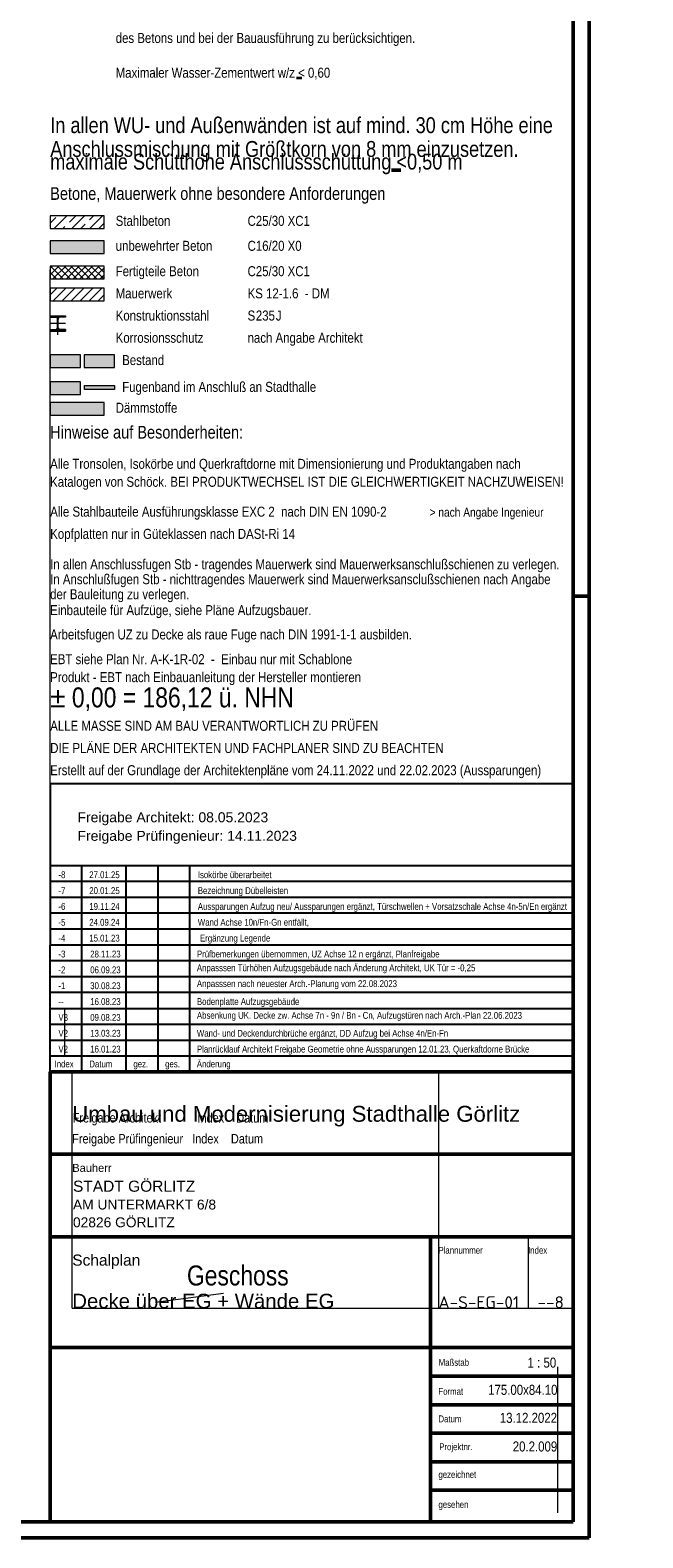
# Model space of a CAD drawing. Header units: millimetres. Extents: x 0 to 102, y -15 to 47.
# Tile 100 of 103: x 79 to 88, y 0 to 24. Entities that reach past the tile are written whole.
import ezdxf
from ezdxf.enums import TextEntityAlignment as Align

# ---------------------------------------------------------------- set-up
doc = ezdxf.new("R2010")
doc.units = ezdxf.units.MM
doc.linetypes.add('DASHDOT', pattern=[1, 0.5, -0.25, 0, -0.25])
doc.layers.add('Achsen', color=7, linetype='Continuous', lineweight=20)
doc.styles.add('Arial', font='arial.ttf')
doc.styles.add('Arial Narrow', font='ARIALN.TTF')
doc.styles.add('isocp', font='isocp', dxfattribs={"width": 1.1})

msp = doc.modelspace()

# ---------------------------------------------------------------- hatches: boundary and pattern name
at = {"lineweight": 13}
h = msp.add_hatch(dxfattribs=at)
h.set_pattern_fill('bB', color=6, scale=0.01, angle=45, style=0, pattern_type=2)
h.set_pattern_definition([(45, (0, 0), (-0.14142136, 0.14142136), [0.15, -0.1]), (45, (-0.07071, 0.07071), (-0.14142136, 0.14142136), [])])
h.paths.add_polyline_path([(79.85, 20.852918), (79.85, 20.652918), (79, 20.652918), (79, 20.852918)])
at = {"lineweight": 13, "true_color": 0xe3ffe3}
msp.add_hatch(color=7, dxfattribs=at).paths.add_polyline_path([(79.85, 20.4589861), (79.85, 20.2589861), (79, 20.2589861), (79, 20.4589861)])
at = {"lineweight": 13}
h = msp.add_hatch(dxfattribs=at)
h.set_pattern_fill('FT', color=6, scale=0.01, angle=45, style=0, pattern_type=2)
h.set_pattern_definition([(45, (0, 0), (-0.05303301, 0.05303301), []), (135, (0, 0), (-0.05303301, -0.05303301), [])])
h.paths.add_polyline_path([(79, 19.8589861), (79.85, 19.8589861), (79.85, 20.0589861), (79, 20.0589861)])
h = msp.add_hatch(dxfattribs=at)
h.set_pattern_fill('Mau', color=6, scale=0.01, angle=45, style=0, pattern_type=2)
h.set_pattern_definition([(45, (0, 0), (-0.07071068, 0.07071068), [])])
h.paths.add_polyline_path([(79.85, 19.7089861), (79.85, 19.5089861), (79, 19.5089861), (79, 19.7089861)])
at = {"lineweight": 13, "true_color": 0x000000}
msp.add_hatch(color=18, dxfattribs=at).paths.add_polyline_path([(79, 19.0339181), (79.24, 19.0339181), (79.24, 19.0559181), (79.1505, 19.0559181), (79.1500857, 19.0559217), (79.1496716, 19.0559324), (79.1492577, 19.0559503), (79.1488442, 19.0559753), (79.1484312, 19.0560075), (79.1480188, 19.0560467), (79.1476071, 19.0560931), (79.1471963, 19.0561466), (79.1467865, 19.0562072), (79.1463778, 19.0562748), (79.1459703, 19.0563495), (79.1455642, 19.0564312), (79.1451595, 19.0565199), (79.1447564, 19.0566155), (79.1443551, 19.0567181), (79.1439555, 19.0568277), (79.1435579, 19.0569441), (79.1431624, 19.0570673), (79.1427691, 19.0571974), (79.1423781, 19.0573342), (79.1419895, 19.0574777), (79.1416034, 19.057628), (79.14122, 19.0577849), (79.1408393, 19.0579483), (79.1404616, 19.0581184), (79.1400868, 19.0582949), (79.1397151, 19.0584778), (79.1393466, 19.0586672), (79.1389815, 19.0588629), (79.1386198, 19.0590648), (79.1382616, 19.059273), (79.1379071, 19.0594873), (79.1375563, 19.0597077), (79.1372094, 19.0599341), (79.1368664, 19.0601665), (79.1365276, 19.0604048), (79.1361928, 19.0606489), (79.1358624, 19.0608987), (79.1355362, 19.0611542), (79.1352146, 19.0614153), (79.1348975, 19.0616819), (79.1345851, 19.0619539), (79.1342774, 19.0622313), (79.1339745, 19.0625139), (79.1336765, 19.0628017), (79.1333836, 19.0630947), (79.1330958, 19.0633926), (79.1328131, 19.0636955), (79.1325357, 19.0640032), (79.1322637, 19.0643156), (79.1319971, 19.0646327), (79.131736, 19.0649544), (79.1314806, 19.0652805), (79.1312307, 19.065611), (79.1309867, 19.0659457), (79.1307484, 19.0662846), (79.130516, 19.0666275), (79.1302896, 19.0669745), (79.1300692, 19.0673252), (79.1298549, 19.0676798), (79.1296467, 19.0680379), (79.1294447, 19.0683996), (79.1292491, 19.0687648), (79.1290597, 19.0691332), (79.1288767, 19.0695049), (79.1287002, 19.0698797), (79.1285302, 19.0702575), (79.1283667, 19.0706381), (79.1282099, 19.0710216), (79.1280596, 19.0714076), (79.1279161, 19.0717962), (79.1277792, 19.0721872), (79.1276492, 19.0725806), (79.1275259, 19.0729761), (79.1274095, 19.0733737), (79.1273, 19.0737732), (79.1271974, 19.0741746), (79.1271017, 19.0745776), (79.127013, 19.0749823), (79.1269313, 19.0753884), (79.1268567, 19.0757959), (79.126789, 19.0762046), (79.1267285, 19.0766145), (79.126675, 19.0770253), (79.1266286, 19.0774369), (79.1265893, 19.0778493), (79.1265572, 19.0782623), (79.1265322, 19.0786759), (79.1265143, 19.0790897), (79.1265036, 19.0795039), (79.1265, 19.0799181), (79.1265, 19.2279181), (79.1265036, 19.2283324), (79.1265143, 19.2287465), (79.1265322, 19.2291604), (79.1265572, 19.2295739), (79.1265893, 19.2299869), (79.1266286, 19.2303994), (79.126675, 19.230811), (79.1267285, 19.2312218), (79.126789, 19.2316316), (79.1268567, 19.2320404), (79.1269313, 19.2324478), (79.127013, 19.232854), (79.1271017, 19.2332586), (79.1271974, 19.2336617), (79.1273, 19.2340631), (79.1274095, 19.2344626), (79.1275259, 19.2348602), (79.1276492, 19.2352557), (79.1277792, 19.235649), (79.1279161, 19.2360401), (79.1280596, 19.2364287), (79.1282099, 19.2368147), (79.1283667, 19.2371981), (79.1285302, 19.2375788), (79.1287002, 19.2379566), (79.1288767, 19.2383313), (79.1290597, 19.238703), (79.1292491, 19.2390715), (79.1294447, 19.2394366), (79.1296467, 19.2397983), (79.1298549, 19.2401565), (79.1300692, 19.240511), (79.1302896, 19.2408618), (79.130516, 19.2412087), (79.1307484, 19.2415517), (79.1309867, 19.2418906), (79.1312307, 19.2422253), (79.1314806, 19.2425558), (79.131736, 19.2428819), (79.1319971, 19.2432035), (79.1322637, 19.2435206), (79.1325357, 19.2438331), (79.1328131, 19.2441408), (79.1330958, 19.2444437), (79.1333836, 19.2447416), (79.1336765, 19.2450345), (79.1339745, 19.2453224), (79.1342774, 19.245605), (79.1345851, 19.2458824), (79.1348975, 19.2461544), (79.1352146, 19.246421), (79.1355362, 19.2466821), (79.1358624, 19.2469376), (79.1361928, 19.2471874), (79.1365276, 19.2474315), (79.1368664, 19.2476697), (79.1372094, 19.2479021), (79.1375563, 19.2481286), (79.1379071, 19.248349), (79.1382616, 19.2485633), (79.1386198, 19.2487714), (79.1389815, 19.2489734), (79.1393466, 19.2491691), (79.1397151, 19.2493584), (79.1400868, 19.2495414), (79.1404616, 19.2497179), (79.1408393, 19.2498879), (79.14122, 19.2500514), (79.1416034, 19.2502083), (79.1419895, 19.2503585), (79.1423781, 19.2505021), (79.1427691, 19.2506389), (79.1431624, 19.250769), (79.1435579, 19.2508922), (79.1439555, 19.2510086), (79.1443551, 19.2511181), (79.1447564, 19.2512207), (79.1451595, 19.2513164), (79.1455642, 19.2514051), (79.1459703, 19.2514868), (79.1463778, 19.2515615), (79.1467865, 19.2516291), (79.1471963, 19.2516897), (79.1476071, 19.2517431), (79.1480188, 19.2517895), (79.1484312, 19.2518288), (79.1488442, 19.251861), (79.1492577, 19.251886), (79.1496716, 19.2519038), (79.1500857, 19.2519146), (79.1505, 19.2519181), (79.24, 19.2519181), (79.24, 19.2739181), (79, 19.2739181), (79, 19.2519181), (79.0895, 19.2519181), (79.0899143, 19.2519146), (79.0903284, 19.2519038), (79.0907423, 19.251886), (79.0911558, 19.251861), (79.0915688, 19.2518288), (79.0919812, 19.2517895), (79.0923929, 19.2517431), (79.0928037, 19.2516897), (79.0932135, 19.2516291), (79.0936222, 19.2515615), (79.0940297, 19.2514868), (79.0944358, 19.2514051), (79.0948405, 19.2513164), (79.0952436, 19.2512207), (79.0956449, 19.2511181), (79.0960445, 19.2510086), (79.0964421, 19.2508922), (79.0968376, 19.250769), (79.0972309, 19.2506389), (79.0976219, 19.2505021), (79.0980105, 19.2503585), (79.0983966, 19.2502083), (79.09878, 19.2500514), (79.0991607, 19.2498879), (79.0995384, 19.2497179), (79.0999132, 19.2495414), (79.1002849, 19.2493584), (79.1006534, 19.2491691), (79.1010185, 19.2489734), (79.1013802, 19.2487714), (79.1017384, 19.2485633), (79.1020929, 19.248349), (79.1024437, 19.2481286), (79.1027906, 19.2479021), (79.1031336, 19.2476697), (79.1034724, 19.2474315), (79.1038072, 19.2471874), (79.1041376, 19.2469376), (79.1044638, 19.2466821), (79.1047854, 19.246421), (79.1051025, 19.2461544), (79.1054149, 19.2458824), (79.1057226, 19.245605), (79.1060255, 19.2453224), (79.1063235, 19.2450345), (79.1066164, 19.2447416), (79.1069042, 19.2444437), (79.1071869, 19.2441408), (79.1074643, 19.2438331), (79.1077363, 19.2435206), (79.1080029, 19.2432035), (79.108264, 19.2428819), (79.1085194, 19.2425558), (79.1087693, 19.2422253), (79.1090133, 19.2418906), (79.1092516, 19.2415517), (79.109484, 19.2412087), (79.1097104, 19.2408618), (79.1099308, 19.240511), (79.1101451, 19.2401565), (79.1103533, 19.2397983), (79.1105553, 19.2394366), (79.1107509, 19.2390715), (79.1109403, 19.238703), (79.1111233, 19.2383313), (79.1112998, 19.2379566), (79.1114698, 19.2375788), (79.1116333, 19.2371981), (79.1117901, 19.2368147), (79.1119404, 19.2364287), (79.1120839, 19.2360401), (79.1122208, 19.235649), (79.1123508, 19.2352557), (79.1124741, 19.2348602), (79.1125905, 19.2344626), (79.1127, 19.2340631), (79.1128026, 19.2336617), (79.1128983, 19.2332586), (79.112987, 19.232854), (79.1130687, 19.2324478), (79.1131433, 19.2320404), (79.113211, 19.2316316), (79.1132715, 19.2312218), (79.113325, 19.230811), (79.1133714, 19.2303994), (79.1134107, 19.2299869), (79.1134428, 19.2295739), (79.1134678, 19.2291604), (79.1134857, 19.2287465), (79.1134964, 19.2283324), (79.1135, 19.2279181), (79.1135, 19.0799181), (79.1134964, 19.0795039), (79.1134857, 19.0790897), (79.1134678, 19.0786759), (79.1134428, 19.0782623), (79.1134107, 19.0778493), (79.1133714, 19.0774369), (79.113325, 19.0770253), (79.1132715, 19.0766145), (79.113211, 19.0762046), (79.1131433, 19.0757959), (79.1130687, 19.0753884), (79.112987, 19.0749823), (79.1128983, 19.0745776), (79.1128026, 19.0741746), (79.1127, 19.0737732), (79.1125905, 19.0733737), (79.1124741, 19.0729761), (79.1123508, 19.0725806), (79.1122208, 19.0721872), (79.1120839, 19.0717962), (79.1119404, 19.0714076), (79.1117901, 19.0710216), (79.1116333, 19.0706381), (79.1114698, 19.0702575), (79.1112998, 19.0698797), (79.1111233, 19.0695049), (79.1109403, 19.0691332), (79.1107509, 19.0687648), (79.1105553, 19.0683996), (79.1103533, 19.0680379), (79.1101451, 19.0676798), (79.1099308, 19.0673252), (79.1097104, 19.0669745), (79.109484, 19.0666275), (79.1092516, 19.0662846), (79.1090133, 19.0659457), (79.1087693, 19.065611), (79.1085194, 19.0652805), (79.108264, 19.0649544), (79.1080029, 19.0646327), (79.1077363, 19.0643156), (79.1074643, 19.0640032), (79.1071869, 19.0636955), (79.1069042, 19.0633926), (79.1066164, 19.0630947), (79.1063235, 19.0628017), (79.1060255, 19.0625139), (79.1057226, 19.0622313), (79.1054149, 19.0619539), (79.1051025, 19.0616819), (79.1047854, 19.0614153), (79.1044638, 19.0611542), (79.1041376, 19.0608987), (79.1038072, 19.0606489), (79.1034724, 19.0604048), (79.1031336, 19.0601665), (79.1027906, 19.0599341), (79.1024437, 19.0597077), (79.1020929, 19.0594873), (79.1017384, 19.059273), (79.1013802, 19.0590648), (79.1010185, 19.0588629), (79.1006534, 19.0586672), (79.1002849, 19.0584778), (79.0999132, 19.0582949), (79.0995384, 19.0581184), (79.0991607, 19.0579483), (79.09878, 19.0577849), (79.0983966, 19.057628), (79.0980105, 19.0574777), (79.0976219, 19.0573342), (79.0972309, 19.0571974), (79.0968376, 19.0570673), (79.0964421, 19.0569441), (79.0960445, 19.0568277), (79.0956449, 19.0567181), (79.0952436, 19.0566155), (79.0948405, 19.0565199), (79.0944358, 19.0564312), (79.0940297, 19.0563495), (79.0936222, 19.0562748), (79.0932135, 19.0562072), (79.0928037, 19.0561466), (79.0923929, 19.0560931), (79.0919812, 19.0560467), (79.0915688, 19.0560075), (79.0911558, 19.0559753), (79.0907423, 19.0559503), (79.0903284, 19.0559324), (79.0899143, 19.0559217), (79.0895, 19.0559181), (79, 19.0559181)])
at = {"lineweight": 13, "true_color": 0xe9e9e9}
msp.add_hatch(color=254, dxfattribs=at).paths.add_polyline_path([(79, 18.4571329), (79.4776244, 18.4571329), (79.4776244, 18.6571329), (79, 18.6571329)])
at = {"lineweight": 13, "true_color": 0xaaaaaa}
msp.add_hatch(color=253, dxfattribs=at).paths.add_polyline_path([(79.5349352, 18.4571329), (80.0125596, 18.4571329), (80.0125596, 18.6571329), (79.5349352, 18.6571329)])
at = {"lineweight": 13, "true_color": 0xf9ddf2}
msp.add_hatch(color=7, dxfattribs=at).paths.add_polyline_path([(79, 18.0342036), (79.4776244, 18.0342036), (79.4776244, 18.2342036), (79, 18.2342036)])
at = {"lineweight": 13, "true_color": 0xff0000}
msp.add_hatch(color=1, dxfattribs=at).paths.add_polyline_path([(79.5397666, 18.1096505), (80.0125596, 18.1096505), (80.0125596, 18.1752337), (79.5397666, 18.1752337)])
at = {"lineweight": 13, "true_color": 0xe0ddbe}
msp.add_hatch(color=254, dxfattribs=at).paths.add_polyline_path([(79.85, 17.9047912), (79.85, 17.7047912), (79, 17.7047912), (79, 17.9047912)])

# ---------------------------------------------------------------- linework, layer by layer
at = {"color": 4, "linetype": 'Continuous', "lineweight": 50}
for p, q in [((87.5, 0), (87.5, 42.05)), ((87.25, 0.25), (87.25, 41.8)), ((79, 0.25), (79, 7.35)), ((79, 7.35), (87.25, 7.35)), ((87.25, 7.35), (87.25, 1.7499962)), ((87.25, 6.05), (79, 6.05)), ((87.25, 5), (87.25, 4.75)), ((87.25, 4.75), (79, 4.75)), ((85, 4.75), (85, 0.25)), ((79, 3), (87.25, 3)), ((87.25, 2.55), (85, 2.55)), ((87.25, 2.1), (85, 2.1)), ((87.25, 1.7499962), (87.25, 0.25)), ((87.25, 1.65), (85, 1.65)), ((87.25, 1.2), (85, 1.2)), ((87.25, 0.75), (85, 0.75)), ((1, 0.25), (87.25, 0.25)), ((87.25, 0.25), (79, 0.25)), ((84.6729921, 0.25), (80.023422, 0.25)), ((0, 0), (87.5, 0))]:
    msp.add_line(p, q, dxfattribs=at)
at = {"color": 2, "linetype": 'Continuous', "lineweight": 35}
msp.add_line((82.8842325, 23.0265529), (82.9700154, 23.0265529), dxfattribs=at)
at = {"color": 5, "linetype": 'Continuous', "lineweight": 18}
for p, q in [((79.85, 20.852918), (79, 20.852918)), ((79, 20.852918), (79, 20.652918)), ((79.85, 20.652918), (79.85, 20.852918)), ((79, 20.652918), (79.85, 20.652918)), ((79.85, 20.4589861), (79, 20.4589861)), ((79, 20.4589861), (79, 20.2589861)), ((79.85, 20.2589861), (79.85, 20.4589861)), ((79, 20.2589861), (79.85, 20.2589861)), ((79.85, 20.0589861), (79, 20.0589861)), ((79, 20.0589861), (79, 19.8589861)), ((79.85, 19.8589861), (79.85, 20.0589861)), ((79, 19.8589861), (79.85, 19.8589861)), ((79.85, 19.7089861), (79, 19.7089861)), ((79, 19.7089861), (79, 19.5089861)), ((79, 19.5089861), (79.85, 19.5089861)), ((79.85, 19.5089861), (79.85, 19.7089861)), ((79, 19.2739181), (79.24, 19.2739181)), ((79, 19.2739181), (79, 19.2519181)), ((79.24, 19.2739181), (79.24, 19.2519181)), ((79, 19.2519181), (79.0895, 19.2519181)), ((79, 19.0559181), (79.0895, 19.0559181)), ((79, 19.0559181), (79, 19.0339181)), ((79, 19.0339181), (79.24, 19.0339181)), ((79.1135, 19.0799181), (79.1135, 19.2279181)), ((79.1265, 19.0799181), (79.1265, 19.2279181)), ((79.24, 19.2519181), (79.1505, 19.2519181)), ((79.24, 19.0559181), (79.1505, 19.0559181)), ((79.24, 19.0559181), (79.24, 19.0339181)), ((79.4776244, 18.6571329), (79, 18.6571329)), ((79, 18.6571329), (79, 18.4571329)), ((79.4776244, 18.4571329), (79.4776244, 18.6571329)), ((80.0125596, 18.6571329), (79.5349352, 18.6571329)), ((79.5349352, 18.6571329), (79.5349352, 18.4571329)), ((80.0125596, 18.4571329), (80.0125596, 18.6571329)), ((79, 18.4571329), (79.4776244, 18.4571329)), ((79.5349352, 18.4571329), (80.0125596, 18.4571329)), ((79.4776244, 18.2342036), (79, 18.2342036)), ((79, 18.2342036), (79, 18.0342036)), ((79.4776244, 18.0342036), (79.4776244, 18.2342036)), ((79.5397666, 18.1096505), (79.5397666, 18.1752337)), ((79.5397666, 18.1752337), (80.0125596, 18.1752337)), ((80.0125596, 18.1096505), (79.5397666, 18.1096505)), ((80.0125596, 18.1752337), (80.0125596, 18.1096505)), ((79, 18.0342036), (79.4776244, 18.0342036)), ((79.85, 17.9047912), (79, 17.9047912)), ((79, 17.9047912), (79, 17.7047912)), ((79.85, 17.7047912), (79.85, 17.9047912)), ((79, 17.7047912), (79.85, 17.7047912))]:
    msp.add_line(p, q, dxfattribs=at)
at = {"color": 9, "linetype": 'Continuous', "lineweight": 0}
for p, q in [((79, 8.4), (79, 19.9972772)), ((79.054, 19.2739181), (79.054, 19.2519181)), ((79.186, 19.2739181), (79.186, 19.2519181)), ((79.1035, 19.2279181), (79.1365, 19.2279181)), ((79.1035, 19.0799181), (79.1365, 19.0799181)), ((79.225366, 8.35), (79.225366, 7.6)), ((79.347521, 3.6199846), (79.347521, 7.35)), ((85.1229535, 7.35), (85.1229535, 3.6199846)), ((86.5368, 4.75), (86.5368, 3.6199846)), ((81.7346722, 3.8563076), (80.6601096, 3.711655)), ((79.347521, 3.6199846), (87.25, 3.6199846)), ((87.001833, 2.695755), (87.001833, 0.3933712))]:
    msp.add_line(p, q, dxfattribs=at)
at = {"color": 9, "linetype": 'DASHDOT', "lineweight": 0, "ltscale": 0.5}
for p, q in [((79.12, 18.9739181), (79.12, 19.3339181)), ((79.24, 19.1539181), (79, 19.1539181))]:
    msp.add_line(p, q, dxfattribs=at)
at = {"color": 3, "linetype": 'Continuous', "lineweight": 25}
for p, q in [((87.25, 9.35), (87.25, 18.931111)), ((79, 11.8980988), (87.25, 11.8980988)), ((79, 11.8980988), (79, 9.35)), ((79.5, 7.35), (79.5, 10.6)), ((80.2, 7.35), (80.2, 10.6)), ((80.7, 7.35), (80.7, 10.6)), ((81.2, 7.35), (81.2, 10.6)), ((87.25, 9.85), (79, 9.85)), ((87.25, 9.6), (79, 9.6)), ((79, 7.35), (79, 9.35)), ((87.25, 9.35), (79, 9.35)), ((87.25, 7.35), (87.25, 9.35)), ((79, 8.35), (87.25, 8.35)), ((79, 8.1), (87.25, 8.1)), ((79, 7.85), (87.25, 7.85)), ((79, 7.6), (87.25, 7.6))]:
    msp.add_line(p, q, dxfattribs=at)
at = {"color": 4, "linetype": 'Continuous', "lineweight": 50, "ltscale": 0.2}
msp.add_line((87.5, 14.85), (87.25, 14.85), dxfattribs=at)
at = {"color": 5, "linetype": 'Continuous', "lineweight": 18}
for centre, start, end in [((79.0895, 19.2279181), 0, 90), ((79.0895, 19.0799181), 270, 0), ((79.1505, 19.2279181), 90, 180), ((79.1505, 19.0799181), 180, 270)]:
    msp.add_arc(centre, 0.024, start, end, dxfattribs=at)
at = {"layer": 'Achsen', "color": 4, "linetype": 'Continuous', "lineweight": 50}
msp.add_line((84.3827255, 21.5735448), (84.5286685, 21.5735448), dxfattribs=at)
at = {"layer": 'Achsen', "color": 3, "linetype": 'Continuous', "lineweight": 25}
for p, q in [((87.25, 10.6), (79, 10.6)), ((87.25, 10.35), (79, 10.35)), ((87.25, 10.1), (79, 10.1)), ((87.25, 9.6), (79, 9.6)), ((87.25, 9.1), (79, 9.1)), ((87.25, 8.85), (79, 8.85)), ((87.25, 8.6), (79, 8.6))]:
    msp.add_line(p, q, dxfattribs=at)

# ---------------------------------------------------------------- texts
at = {"color": 2, "lineweight": 35}
for s, height, style, p in [('des Betons und bei der Bauausführung zu berücksichtigen.', 0.1575, 'Arial Narrow', (80.03246, 23.5777812)), ('Maximaler Wasser-Zementwert w/z < 0,60', 0.1575, 'Arial Narrow', (80.03246, 23.0296677)), ('Betone, Mauerwerk ohne besondere Anforderungen', 0.2, 'Arial Narrow', (79, 21.102919)), ('Stahlbeton', 0.1575, 'Arial Narrow', (80.03246, 20.6932907)), ('C25/30 XC1', 0.1575, 'Arial Narrow', (82.11263, 20.6932907)), ('unbewehrter Beton', 0.1575, 'Arial Narrow', (80.03246, 20.2993588)), ('C16/20 X0', 0.1575, 'Arial Narrow', (82.11263, 20.2993588)), ('Fertigteile Beton', 0.1575, 'Arial Narrow', (80.03246, 19.8993588)), ('C25/30 XC1', 0.1575, 'Arial Narrow', (82.11263, 19.8993588)), ('Mauerwerk', 0.1575, 'Arial Narrow', (80.03246, 19.5493588)), ('KS 12-1.6  - DM', 0.1575, 'Arial Narrow', (82.11263, 19.5493606)), ('Konstruktionsstahl', 0.1575, 'Arial Narrow', (80.03246, 19.1993581)), ('S', 0.1575, 'Arial Narrow', (82.11263, 19.1993601)), ('235', 0.1575, 'Arial Narrow', (82.24313, 19.1993601)), ('J', 0.1575, 'Arial Narrow', (82.55859, 19.1993601)), ('Korrosionsschutz', 0.1575, 'Arial Narrow', (80.03246, 18.8493591)), ('nach Angabe Architekt', 0.1575, 'Arial Narrow', (82.11263, 18.8493611)), ('Bestand', 0.1575, 'Arial Narrow', (80.1347563, 18.4975056)), ('Fugenband im Anschluß an Stadthalle', 0.1575, 'Arial Narrow', (80.1347563, 18.0745763)), ('Dämmstoffe', 0.1575, 'Arial Narrow', (80.03246, 17.7451639)), ('Hinweise auf Besonderheiten:', 0.2, 'Arial Narrow', (78.998599, 17.3380505)), ('Alle Tronsolen, Isokörbe und Querkraftdorne mit Dimensionierung und Produktangaben nach', 0.1575, 'Arial Narrow', (78.998599, 16.860992)), ('Katalogen von Schöck. BEI PRODUKTWECHSEL IST DIE GLEICHWERTIGKEIT NACHZUWEISEN!', 0.1575, 'Arial Narrow', (78.998599, 16.577492)), ('Alle Stahlbauteile Ausführungsklasse EXC 2  nach DIN EN 1090-2', 0.1575, 'Arial Narrow', (79, 16.1063423)), ('Kopfplatten nur in Güteklassen nach DASt-Ri 14', 0.1575, 'Arial Narrow', (79, 15.7563423)), ('Einbauteile für Aufzüge, siehe Pläne Aufzugsbauer.', 0.1575, 'Arial Narrow', (78.998599, 14.5532562)), ('Arbeitsfugen UZ zu Decke als raue Fuge nach DIN 1991-1-1 ausbilden.', 0.1575, 'Arial Narrow', (78.998599, 14.1699907)), ('EBT siehe Plan Nr. A-K-1R-02  -  Einbau nur mit Schablone', 0.1575, 'Arial Narrow', (78.998599, 13.7797648)), ('Produkt - EBT nach Einbauanleitung der Hersteller montieren', 0.1575, 'Arial Narrow', (78.998599, 13.4962648)), ('ALLE MASSE SIND AM BAU VERANTWORTLICH ZU PRÜFEN', 0.1575, 'Arial Narrow', (79, 12.7288959)), ('DIE PLÄNE DER ARCHITEKTEN UND FACHPLANER SIND ZU BEACHTEN', 0.1575, 'Arial Narrow', (79, 12.3789007)), ('Erstellt auf der Grundlage der Architektenpläne vom 24.11.2022 und 22.02.2023 (Aussparungen)', 0.1575, 'Arial Narrow', (79, 12.0289007)), ('Umbau und Modernisierung Stadthalle Görlitz', 0.25, 'Arial', (79.347521, 6.562896)), ('STADT GÖRLITZ', 0.175, 'Arial', (79.359103, 5.458769)), ('AM UNTERMARKT 6/8', 0.1555, 'Arial', (79.359103, 5.178869)), ('02826 GÖRLITZ', 0.1555, 'Arial', (79.359103, 4.898969)), ('Schalplan', 0.175, 'Arial', (79.347521, 4.293234))]:
    msp.add_text(s, height=height, dxfattribs=dict(at, style=style)).set_placement(p)
at = {"color": 9, "lineweight": 0, "style": 'Arial Narrow'}
for s, height, p in [('> nach Angabe Ingenieur', 0.14, (84.98354, 16.1063471)), ('V2', 0.1075, (79.1297651, 7.6544632)), ('16.01.23', 0.1075, (79.6308854, 7.6544632)), ('Freigabe Architekt            Index    Datum', 0.15, (79.354747, 6.55)), ('Freigabe Prüfingenieur   Index    Datum', 0.15, (79.347521, 6.219832)), ('Geschoss', 0.315, (81.1560616, 3.980296))]:
    msp.add_text(s, height=height, dxfattribs=at).set_placement(p)
at = {"color": 1, "lineweight": 70, "style": 'Arial Narrow'}
msp.add_text('± 0,00 = 186,12 ü. NHN', height=0.315, dxfattribs=at).set_placement((79, 13.0981635))
at = {"color": 3, "lineweight": 25}
for s, height, style, p in [('Freigabe Architekt: 08.05.2023', 0.1575, 'Arial', (79.4296903, 11.286216)), ('Freigabe Prüfingenieur: 14.11.2023', 0.1575, 'Arial', (79.4296903, 10.993623)), ('-3', 0.1075, 'Arial Narrow', (79.1297651, 9.1544632)), ('28.11.23', 0.1075, 'Arial Narrow', (79.6308854, 9.1544632)), ('Prüfbemerkungen übernommen, UZ Achse 12 n ergänzt, Planfreigabe', 0.1075, 'Arial Narrow', (81.3135946, 9.1544632)), ('-2', 0.1075, 'Arial Narrow', (79.1297651, 8.9044632)), ('06.09.23', 0.1075, 'Arial Narrow', (79.6308854, 8.9044632)), ('-1', 0.1075, 'Arial Narrow', (79.1297651, 8.6544632)), ('30.08.23', 0.1075, 'Arial Narrow', (79.6308854, 8.6544632)), ('--', 0.1075, 'Arial Narrow', (79.1297651, 8.4044632)), ('16.08.23', 0.1075, 'Arial Narrow', (79.6308854, 8.4044632)), ('Bodenplatte Aufzugsgebäude', 0.1075, 'Arial Narrow', (81.3135946, 8.4044632)), ('V3', 0.1075, 'Arial Narrow', (79.1297651, 8.1544632)), ('09.08.23', 0.1075, 'Arial Narrow', (79.6308854, 8.1544632)), ('V2', 0.1075, 'Arial Narrow', (79.1297651, 7.9044632)), ('13.03.23', 0.1075, 'Arial Narrow', (79.6308854, 7.9044632)), ('Wand- und Deckendurchbrüche ergänzt, DD Aufzug bei Achse 4n/En-Fn', 0.1075, 'Arial Narrow', (81.3135946, 7.9044632)), ('Planrücklauf Architekt Freigabe Geometrie ohne Aussparungen 12.01.23, Querkaftdorne Brücke', 0.1075, 'Arial Narrow', (81.3135946, 7.6544632)), ('Index', 0.1075, 'Arial Narrow', (79.068945, 7.4199135)), ('Datum', 0.1075, 'Arial Narrow', (79.616406, 7.4199135)), ('gez.', 0.1075, 'Arial Narrow', (80.312225, 7.4199135)), ('ges.', 0.1075, 'Arial Narrow', (80.812225, 7.4199135)), ('Änderung', 0.1075, 'Arial Narrow', (81.312225, 7.4199135)), ('Bauherr', 0.125, 'Arial', (79.347521, 5.772352)), ('Plannummer', 0.1075, 'Arial Narrow', (85.122954, 4.481968)), ('Index', 0.1075, 'Arial Narrow', (86.5368, 4.481968)), ('Maßstab', 0.1075, 'Arial Narrow', (85.126189, 2.713135)), ('Format', 0.1075, 'Arial Narrow', (85.122954, 2.255711)), ('Datum', 0.1075, 'Arial Narrow', (85.122954, 1.823087)), ('Projektnr.', 0.1075, 'Arial Narrow', (85.135187, 1.382927)), ('gezeichnet', 0.1075, 'Arial Narrow', (85.122954, 0.945074)), ('gesehen', 0.1075, 'Arial Narrow', (85.122954, 0.472371))]:
    msp.add_text(s, height=height, dxfattribs=dict(at, style=style)).set_placement(p)
at = {"color": 4, "lineweight": 50, "style": 'Arial'}
msp.add_text('Decke über EG + Wände EG', height=0.23, dxfattribs=at).set_placement((79.347521, 3.6199846))
at = {"color": 3, "lineweight": 25, "style": 'isocp', "width": 1.15}
for s, p in [('A-S-EG-01', (85.1229535, 3.6199846)), ('--8', (86.6860841, 3.6199846))]:
    msp.add_text(s, height=0.19, dxfattribs=at).set_placement(p)
at = {"color": 2, "lineweight": 35, "style": 'Arial Narrow'}
for s, p in [('1 : 50', (86.9800515, 2.684935)), ('175.00x84.10', (86.999648, 2.256007)), ('13.12.2022', (86.993227, 1.8140897)), ('20.2.009', (86.996647, 1.362305))]:
    msp.add_text(s, height=0.1575, dxfattribs=at).set_placement(p, align=Align.RIGHT)
at = {"color": 2, "lineweight": 35, "insert": (78.998599, 15.4348848), "char_height": 0.1575, "attachment_point": 1, "line_spacing_factor": 0.9, "style": 'Arial Narrow'}
msp.add_mtext('In allen Anschlussfugen Stb - tragendes Mauerwerk sind Mauerwerksanschlußschienen zu verlegen.{\\P}In Anschlußfugen Stb - nichttragendes Mauerwerk sind Mauerwerksansclußschienen nach Angabe{\\P}der Bauleitung zu verlegen.', dxfattribs=at)
at = {"color": 3, "lineweight": 25, "char_height": 0.1075, "attachment_point": 7, "line_spacing_factor": 0.9, "style": 'Arial Narrow'}
for s, insert in [('{\\P}Anpasssen Türhöhen Aufzugsgebäude nach Änderung Architekt, UK Tür = -0,25', (81.3135946, 8.9044632)), ('{\\P}Anpasssen nach neuester Arch.-Planung vom 22.08.2023', (81.3135946, 8.6544632)), ('{\\P}Absenkung UK. Decke zw. Achse 7n - 9n / Bn - Cn, Aufzugstüren nach Arch.-Plan 22.06.2023', (81.3135946, 8.1544632))]:
    msp.add_mtext(s, dxfattribs=dict(at, insert=insert))
at = {"layer": 'Achsen', "color": 4, "lineweight": 50, "style": 'Arial Narrow'}
msp.add_text('maximale Schütthöhe Anschlussschüttung <0,50 m', height=0.25, dxfattribs=at).set_placement((79, 21.5808286))
at = {"layer": 'Achsen', "color": 3, "lineweight": 25, "style": 'Arial Narrow'}
for s, p in [('-8           27.01.25                                    Isokörbe überarbeitet', (79.1297651, 10.4048413)), ('-7           20.01.25                                    Bezeichnung Dübelleisten', (79.1297651, 10.1548413)), ('-6           19.11.24                                    Aussparungen Aufzug neu/ Aussparungen ergänzt, Türschwellen + Vorsatzschale Achse 4n-5n/En ergänzt', (79.1297651, 9.9048413)), ('-5           24.09.24                                    Wand Achse 10n/Fn-Gn entfällt,', (79.1297651, 9.6548413)), ('-4           15.01.23                                     Ergänzung Legende', (79.1297651, 9.4048413))]:
    msp.add_text(s, height=0.1075, dxfattribs=at).set_placement(p)
at = {"layer": 'Achsen', "color": 4, "lineweight": 50, "insert": (79, 22.4058286), "char_height": 0.25, "attachment_point": 1, "line_spacing_factor": 0.9, "style": 'Arial Narrow'}
msp.add_mtext('In allen WU- und Außenwänden ist auf mind. 30 cm Höhe eine{\\P}Anschlussmischung mit Größtkorn von 8 mm einzusetzen.', dxfattribs=at)

doc.saveas('drawing.dxf')
